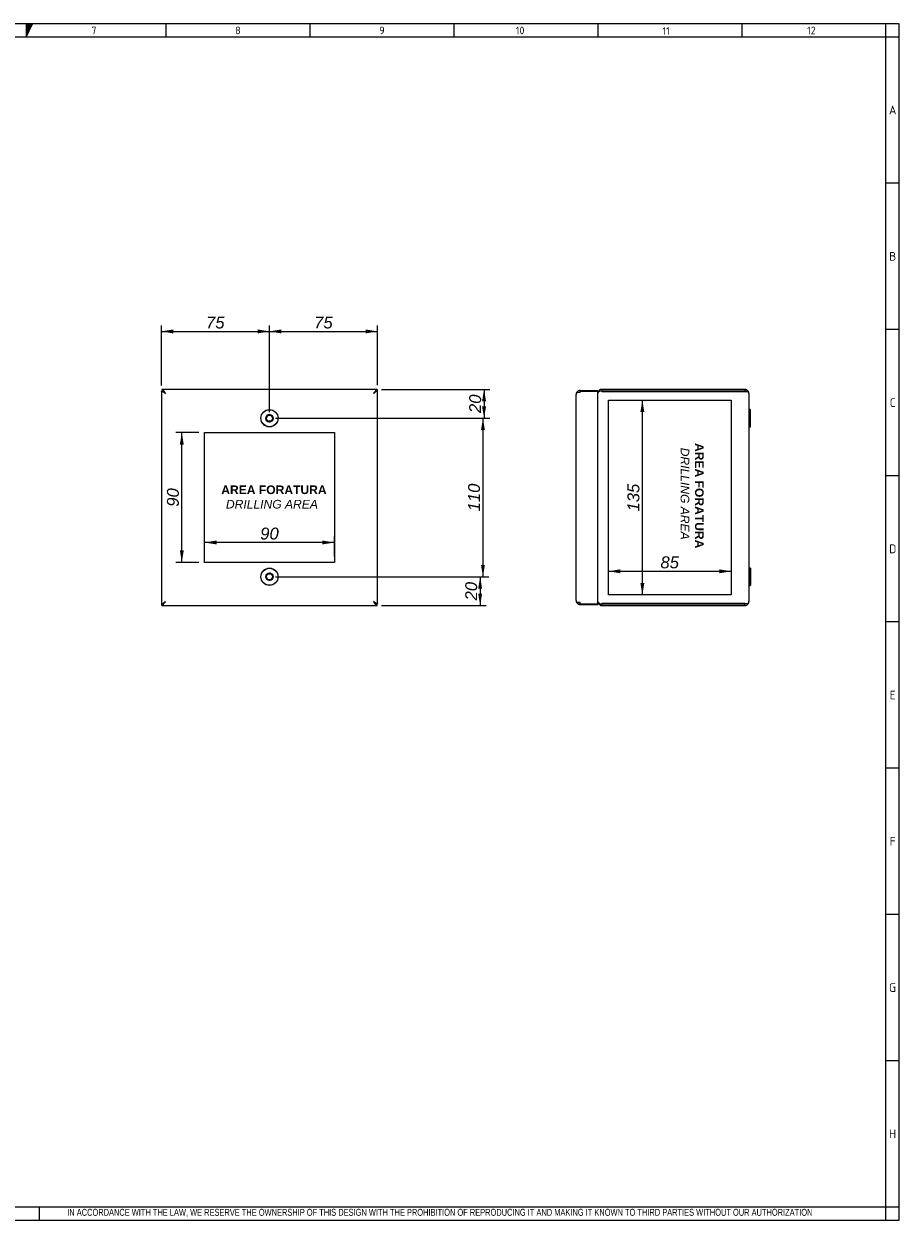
# Model space of a CAD drawing. Extents: x 6 to 412, y 11 to 288.
# Tile 3 of 3: x 210 to 412, y 11 to 288. Entities that reach past the tile are written whole.
import ezdxf
from ezdxf.lldxf.tags import DXFTag

# ---------------------------------------------------------------- set-up
doc = ezdxf.new("R2010")
doc.units = 0
doc.layers.get('0').update_dxf_attribs({"linetype": 'CONTINUOUS'})
for name, color, linetype in [('_TRANSLATION', 7, 'CONTINUOUS'), ('DEFAULT', 7, 'CONTINUOUS'), ('DV4_DEFAULT', 7, 'CONTINUOUS'), ('DV5_DEFAULT', 7, 'CONTINUOUS'), ('S0000000_02', 7, 'CONTINUOUS'), ('S0000000_12', 7, 'CONTINUOUS'), ('S0000000_13', 7, 'CONTINUOUS')]:
    doc.layers.add(name, color=color, linetype=linetype)
doc.styles.add('SEACAD_ARIAL', font='arial.ttf')
doc.styles.add('SEACAD_ARIALI', font='ariali.ttf')
tags = doc.linetypes.add('CENTER2', pattern=[28.575, 19.05, -3.175, 3.175, -3.175]).pattern_tags.tags
tags[10:11] = [DXFTag(74, 4), DXFTag(75, 0), DXFTag(340, '0'), DXFTag(46, 0.0), DXFTag(50, 0.0), DXFTag(44, 0.0), DXFTag(45, 0.0)]
tags[8:9] = [DXFTag(74, 4), DXFTag(75, 0), DXFTag(340, '0'), DXFTag(46, 0.0), DXFTag(50, 0.0), DXFTag(44, 0.0), DXFTag(45, 0.0)]
tags[6:7] = [DXFTag(74, 4), DXFTag(75, 0), DXFTag(340, '0'), DXFTag(46, 0.0), DXFTag(50, 0.0), DXFTag(44, 0.0), DXFTag(45, 0.0)]
tags[4:5] = [DXFTag(74, 4), DXFTag(75, 0), DXFTag(340, '0'), DXFTag(46, 0.0), DXFTag(50, 0.0), DXFTag(44, 0.0), DXFTag(45, 0.0)]
doc.dimstyles.new('ISO', dxfattribs={"dimtxt": 2.75, "dimasz": 2.75, "dimexe": 1.375, "dimexo": 1.375, "dimgap": 0.6875, "dimtad": 1, "dimdec": 1, "dimlfac": 3, "dimtxsty": 'SEACAD_ARIAL', "dimblk1": '_SE_FILLED', "dimblk2": '_SE_FILLED', "dimsah": 1, "dimcen": 1.375, "dimazin": 3, "dimtfac": 0.7, "dimtdec": 3, "dimtmove": 0, "dimatfit": 3})

# ---------------------------------------------------------------- blocks, each defined once
blk = doc.blocks.new('SE3')
at = {"layer": 'DV4_DEFAULT', "color": 7, "linetype": 'CENTER2'}
for p, q in [((251.47, 163.07), (251.47, 193.07)), ((251.47, 193.07), (281.47, 193.07)), ((281.47, 193.07), (281.47, 163.07)), ((281.47, 163.07), (251.47, 163.07))]:
    blk.add_line(p, q, dxfattribs=at)
at = {"layer": 'S0000000_02', "color": 7, "linetype": 'CONTINUOUS'}
for centre, radius in [((266.47, 196.4), 2), ((266.47, 196.4), 1.97), ((266.47, 196.4), 0.867), ((266.47, 196.4), 0.7), ((266.47, 159.74), 2), ((266.47, 159.74), 1.97), ((266.47, 159.74), 0.867), ((266.47, 159.74), 0.7)]:
    blk.add_circle(centre, radius, dxfattribs=at)
for centre in [(266.47, 196.4), (266.47, 159.74)]:
    blk.add_arc(centre, 0.833, 75, 15, dxfattribs=at)
at = {"layer": 'S0000000_12', "color": 7, "linetype": 'CONTINUOUS'}
for p, q in [((241.72, 202.67), (241.72, 202.67)), ((291.22, 202.67), (291.22, 202.67)), ((241.72, 153.47), (241.72, 153.47)), ((291.22, 153.47), (291.22, 153.47))]:
    blk.add_line(p, q, dxfattribs=at)
at = {"layer": 'S0000000_13', "color": 7, "linetype": 'CONTINUOUS'}
for p, q in [((241.47, 202.67), (241.87, 202.67)), ((241.47, 202.6), (241.47, 202.67)), ((241.47, 202.6), (241.47, 153.54)), ((241.47, 202.6), (241.87, 202.6)), ((241.94, 203.07), (241.6, 203.07)), ((241.6, 203.07), (241.6, 202.67)), ((241.94, 202.67), (241.6, 202.67)), ((241.87, 202.67), (242.4, 202.14)), ((242.4, 202.14), (241.87, 202.67)), ((241.87, 202.6), (241.87, 202.67)), ((241.87, 202.6), (242.4, 202.14)), ((241.94, 203.07), (241.94, 202.67)), ((291, 203.07), (241.94, 203.07)), ((241.94, 202.67), (242.4, 202.14)), ((291.07, 202.67), (290.54, 202.14)), ((291, 202.67), (290.54, 202.14)), ((290.54, 202.14), (291.07, 202.67)), ((291.07, 202.6), (290.54, 202.14)), ((291, 203.07), (291, 202.67)), ((291.34, 203.07), (291, 203.07)), ((291.34, 202.67), (291, 202.67)), ((291.07, 202.6), (291.07, 202.67)), ((291.47, 202.67), (291.07, 202.67)), ((291.47, 202.6), (291.07, 202.6)), ((291.34, 203.07), (291.34, 202.67)), ((291.47, 202.6), (291.47, 202.67)), ((291.47, 153.54), (291.47, 202.6)), ((241.47, 153.54), (241.87, 153.54)), ((241.47, 153.54), (241.47, 153.47)), ((241.47, 153.47), (241.87, 153.47)), ((241.6, 153.07), (241.6, 153.47)), ((241.6, 153.47), (241.94, 153.47)), ((241.6, 153.07), (241.94, 153.07)), ((242.4, 154), (241.87, 153.47)), ((241.87, 153.54), (242.4, 154)), ((241.87, 153.47), (242.4, 154)), ((241.87, 153.54), (241.87, 153.47)), ((241.94, 153.47), (242.4, 154)), ((241.94, 153.07), (241.94, 153.47)), ((241.94, 153.07), (291, 153.07)), ((291.07, 153.54), (290.54, 154)), ((290.54, 154), (291.07, 153.47)), ((291, 153.47), (290.54, 154)), ((291.07, 153.47), (290.54, 154)), ((291, 153.07), (291, 153.47)), ((291, 153.47), (291.34, 153.47)), ((291, 153.07), (291.34, 153.07)), ((291.47, 153.54), (291.07, 153.54)), ((291.07, 153.54), (291.07, 153.47)), ((291.47, 153.47), (291.07, 153.47)), ((291.34, 153.07), (291.34, 153.47)), ((291.47, 153.54), (291.47, 153.47))]:
    blk.add_line(p, q, dxfattribs=at)
blk = doc.blocks.new('SE4')
at = {"layer": 'DV5_DEFAULT', "color": 7, "linetype": 'CENTER2'}
for p, q in [((344.9, 155.57), (344.9, 200.57)), ((344.9, 200.57), (373.24, 200.57)), ((373.24, 200.57), (373.24, 155.57)), ((373.24, 155.57), (344.9, 155.57))]:
    blk.add_line(p, q, dxfattribs=at)
at = {"layer": 'S0000000_02', "color": 7, "linetype": 'CONTINUOUS'}
for p, q in [((377.4, 198.4), (377.37, 198.37)), ((377.4, 194.4), (377.4, 198.4)), ((377.67, 198.4), (377.4, 198.4)), ((377.67, 194.4), (377.67, 198.4)), ((377.7, 198.37), (377.67, 198.4)), ((377.7, 194.44), (377.7, 198.37)), ((377.37, 194.44), (377.4, 194.4)), ((377.4, 194.4), (377.67, 194.4)), ((377.67, 194.4), (377.7, 194.44)), ((377.4, 161.74), (377.37, 161.7)), ((377.4, 161.74), (377.4, 157.74)), ((377.67, 161.74), (377.4, 161.74)), ((377.67, 161.74), (377.67, 157.74)), ((377.7, 161.7), (377.67, 161.74)), ((377.7, 161.7), (377.7, 157.77)), ((377.37, 157.77), (377.4, 157.74)), ((377.4, 157.74), (377.67, 157.74)), ((377.67, 157.74), (377.7, 157.77))]:
    blk.add_line(p, q, dxfattribs=at)
at = {"layer": 'S0000000_12', "color": 7, "linetype": 'CONTINUOUS'}
for p, q in [((337.54, 202.42), (338.3, 202.42)), ((338.3, 202.35), (337.54, 202.35)), ((338.3, 202.82), (342.45, 202.82)), ((338.3, 202.69), (342.45, 202.69)), ((338.3, 202.35), (338.3, 202.69)), ((342.45, 202.69), (342.45, 202.82)), ((342.45, 153.45), (342.45, 202.69)), ((337.37, 154.25), (337.37, 201.89)), ((338.3, 153.79), (337.54, 153.79)), ((337.54, 153.72), (338.3, 153.72)), ((338.3, 153.45), (338.3, 153.79)), ((338.3, 153.45), (342.45, 153.45)), ((338.3, 153.32), (342.45, 153.32)), ((342.45, 153.45), (342.45, 153.32))]:
    blk.add_line(p, q, dxfattribs=at)
for centre, radius, start, end in [((338.3, 201.89), 0.933, 145.1501, 180), ((338.3, 201.89), 0.933, 90, 145.1501), ((338.3, 201.89), 0.533, 90, 119.0162), ((338.3, 154.25), 0.933, 180, 214.8499), ((338.3, 154.25), 0.933, 214.8499, 270), ((338.3, 154.25), 0.533, 240.9838, 270)]:
    blk.add_arc(centre, radius, start, end, dxfattribs=at)
for centre, start_param, end_param in [((338.3, 201.89), 2.533347, 3.141593), ((338.3, 154.25), 3.141593, 3.749838)]:
    blk.add_ellipse(centre, major_axis=(0.933, 0), ratio=0.874482, start_param=start_param, end_param=end_param, dxfattribs=at)
at = {"layer": 'S0000000_13', "color": 7, "linetype": 'CONTINUOUS'}
for p, q in [((343.37, 203.07), (343.37, 202.67)), ((376.44, 203.07), (343.37, 203.07)), ((376.44, 202.67), (343.37, 202.67)), ((343.37, 202.6), (343.37, 202.67)), ((343.37, 202.6), (376.44, 202.6)), ((376.44, 203.07), (376.44, 202.67)), ((377.2, 202.67), (376.44, 202.67)), ((376.44, 202.6), (377.2, 202.6)), ((377.37, 202.14), (377.37, 154)), ((343.37, 153.54), (343.37, 153.47)), ((376.44, 153.54), (343.37, 153.54)), ((343.37, 153.07), (343.37, 153.47)), ((343.37, 153.47), (376.44, 153.47)), ((343.37, 153.07), (376.44, 153.07)), ((376.44, 153.54), (377.2, 153.54)), ((377.2, 153.47), (376.44, 153.47)), ((376.44, 153.07), (376.44, 153.47))]:
    blk.add_line(p, q, dxfattribs=at)
for centre, radius, start, end in [((343.37, 202.14), 0.933, 90, 169.1559), ((343.37, 202.14), 0.533, 90, 94.1514), ((376.44, 202.14), 0.933, 34.8499, 90), ((376.44, 202.14), 0.533, 61.045, 90), ((376.44, 202.14), 0.933, 0, 34.8499), ((343.37, 154), 0.933, 190.8441, 270), ((343.37, 154), 0.533, 265.8486, 270), ((376.44, 154), 0.533, 270, 298.955), ((376.44, 154), 0.933, 270, 325.1501), ((376.44, 154), 0.933, 325.1501, 0)]:
    blk.add_arc(centre, radius, start, end, dxfattribs=at)
for centre, major_axis, ratio, start_param, end_param in [((343.37, 202.14), (-0.933, 0), 0.571429, 4.712389, 6.093921), ((376.44, 202.14), (-0.933, 0), 0.875, 3.141593, 3.749838), ((343.37, 154), (0.933, 0), 0.571429, 3.330857, 4.712389), ((376.44, 154), (-0.933, 0), 0.875, 2.533347, 3.141593)]:
    blk.add_ellipse(centre, major_axis=major_axis, ratio=ratio, start_param=start_param, end_param=end_param, dxfattribs=at)
blk = doc.blocks.new('DMBLK7')
at = {"layer": '_TRANSLATION', "linetype": 'CONTINUOUS'}
for points in [[(353.17, 197.82), (352.71, 200.57), (352.25, 197.82)], [(353.17, 158.32), (352.25, 158.32), (352.71, 155.57)]]:
    blk.add_hatch(color=7, dxfattribs=at).paths.add_polyline_path(points)
at = {"layer": '_TRANSLATION', "color": 7, "linetype": 'CONTINUOUS'}
blk.add_line((352.71, 155.57), (352.71, 200.57), dxfattribs=at)
at = {"layer": '_TRANSLATION', "color": 7, "linetype": 'CONTINUOUS', "style": 'SEACAD_ARIALI'}
blk.add_text('135', height=2.75, rotation=90, dxfattribs=at).set_placement((352.02, 174.83))
blk = doc.blocks.new('_SE_FILLED')
at = {"color": 0}
blk.add_line((0, 0), (-1, 0), dxfattribs=at)
blk.add_solid([(0, 0), (-1, -0.1665), (-1, 0.1665), (0, 0)], dxfattribs=at)
blk = doc.blocks.new('DMBLK8')
at = {"layer": '_TRANSLATION', "linetype": 'CONTINUOUS'}
for points in [[(347.65, 161.46), (344.9, 161), (347.65, 160.54)], [(370.49, 161.46), (370.49, 160.54), (373.24, 161)]]:
    blk.add_hatch(color=7, dxfattribs=at).paths.add_polyline_path(points)
at = {"layer": '_TRANSLATION', "color": 7, "linetype": 'CONTINUOUS'}
blk.add_line((344.9, 161), (373.24, 161), dxfattribs=at)
at = {"layer": '_TRANSLATION', "color": 7, "linetype": 'CONTINUOUS', "style": 'SEACAD_ARIALI'}
blk.add_text('85', height=2.75, dxfattribs=at).set_placement((356.9, 161.69))
blk = doc.blocks.new('DMBLK9')
at = {"layer": '_TRANSLATION', "linetype": 'CONTINUOUS'}
for points in [[(245.73, 190.32), (246.64, 190.32), (246.19, 193.07)], [(245.73, 165.82), (246.19, 163.07), (246.64, 165.82)]]:
    blk.add_hatch(color=7, dxfattribs=at).paths.add_polyline_path(points)
at = {"layer": '_TRANSLATION', "color": 7, "linetype": 'CONTINUOUS'}
for p, q in [((250.1, 193.07), (244.81, 193.07)), ((246.19, 163.07), (246.19, 193.07)), ((250.1, 163.07), (244.81, 163.07))]:
    blk.add_line(p, q, dxfattribs=at)
at = {"layer": '_TRANSLATION', "color": 7, "linetype": 'CONTINUOUS', "style": 'SEACAD_ARIALI'}
blk.add_text('90', height=2.75, rotation=90, dxfattribs=at).set_placement((245.5, 175.93))
blk = doc.blocks.new('DMBLK10')
at = {"layer": '_TRANSLATION', "linetype": 'CONTINUOUS'}
for points in [[(254.22, 168.12), (251.47, 167.66), (254.22, 167.21)], [(278.72, 168.12), (278.72, 167.21), (281.47, 167.66)]]:
    blk.add_hatch(color=7, dxfattribs=at).paths.add_polyline_path(points)
at = {"layer": '_TRANSLATION', "color": 7, "linetype": 'CONTINUOUS'}
for p, q in [((251.47, 164.44), (251.47, 169.04)), ((281.47, 164.44), (281.47, 169.04)), ((281.47, 167.66), (251.47, 167.66))]:
    blk.add_line(p, q, dxfattribs=at)
at = {"layer": '_TRANSLATION', "color": 7, "linetype": 'CONTINUOUS', "style": 'SEACAD_ARIALI'}
blk.add_text('90', height=2.75, dxfattribs=at).set_placement((264.33, 168.35))
blk = doc.blocks.new('DMBLK11')
at = {"layer": '_TRANSLATION', "linetype": 'CONTINUOUS'}
for points in [[(244.22, 216.93), (241.47, 216.48), (244.22, 216.02)], [(263.72, 216.93), (263.72, 216.02), (266.47, 216.48)]]:
    blk.add_hatch(color=7, dxfattribs=at).paths.add_polyline_path(points)
at = {"layer": '_TRANSLATION', "color": 7, "linetype": 'CONTINUOUS'}
for p, q in [((241.47, 203.98), (241.47, 217.85)), ((241.47, 216.48), (266.47, 216.48)), ((266.47, 204.44), (266.47, 217.85))]:
    blk.add_line(p, q, dxfattribs=at)
at = {"layer": '_TRANSLATION', "color": 7, "linetype": 'CONTINUOUS', "style": 'SEACAD_ARIALI'}
blk.add_text('75', height=2.75, dxfattribs=at).set_placement((251.8, 217.16))
blk = doc.blocks.new('DMBLK12')
at = {"layer": '_TRANSLATION', "linetype": 'CONTINUOUS'}
for points in [[(269.22, 216.93), (266.47, 216.48), (269.22, 216.02)], [(288.72, 216.93), (288.72, 216.02), (291.47, 216.48)]]:
    blk.add_hatch(color=7, dxfattribs=at).paths.add_polyline_path(points)
at = {"layer": '_TRANSLATION', "color": 7, "linetype": 'CONTINUOUS'}
for p, q in [((266.47, 197.78), (266.47, 217.85)), ((266.47, 216.48), (291.47, 216.48)), ((291.47, 204.04), (291.47, 217.85))]:
    blk.add_line(p, q, dxfattribs=at)
at = {"layer": '_TRANSLATION', "color": 7, "linetype": 'CONTINUOUS', "style": 'SEACAD_ARIALI'}
blk.add_text('75', height=2.75, dxfattribs=at).set_placement((276.8, 217.16))
blk = doc.blocks.new('DMBLK13')
at = {"layer": '_TRANSLATION', "linetype": 'CONTINUOUS'}
for points in [[(316.56, 200.32), (316.1, 203.07), (315.64, 200.32)], [(316.56, 199.15), (315.64, 199.15), (316.1, 196.4)]]:
    blk.add_hatch(color=7, dxfattribs=at).paths.add_polyline_path(points)
at = {"layer": '_TRANSLATION', "color": 7, "linetype": 'CONTINUOUS'}
for p, q in [((292.38, 203.07), (317.47, 203.07)), ((316.1, 203.07), (316.1, 196.4)), ((267.85, 196.4), (317.47, 196.4))]:
    blk.add_line(p, q, dxfattribs=at)
at = {"layer": '_TRANSLATION', "color": 7, "linetype": 'CONTINUOUS', "style": 'SEACAD_ARIALI'}
blk.add_text('20', height=2.75, rotation=90, dxfattribs=at).set_placement((315.41, 197.6))
blk = doc.blocks.new('DMBLK14')
at = {"layer": '_TRANSLATION', "linetype": 'CONTINUOUS'}
for points in [[(316.3, 193.65), (315.84, 196.4), (315.38, 193.65)], [(316.3, 162.49), (315.38, 162.49), (315.84, 159.74)]]:
    blk.add_hatch(color=7, dxfattribs=at).paths.add_polyline_path(points)
at = {"layer": '_TRANSLATION', "color": 7, "linetype": 'CONTINUOUS'}
for p, q in [((267.85, 196.4), (317.21, 196.4)), ((315.84, 196.4), (315.84, 159.74)), ((267.85, 159.74), (317.21, 159.74))]:
    blk.add_line(p, q, dxfattribs=at)
at = {"layer": '_TRANSLATION', "color": 7, "linetype": 'CONTINUOUS', "style": 'SEACAD_ARIALI'}
blk.add_text('110', height=2.75, rotation=90, dxfattribs=at).set_placement((315.15, 174.86))
blk = doc.blocks.new('DMBLK15')
at = {"layer": '_TRANSLATION', "linetype": 'CONTINUOUS'}
for points in [[(315.64, 156.99), (315.19, 159.74), (314.73, 156.99)], [(315.64, 155.82), (314.73, 155.82), (315.19, 153.07)]]:
    blk.add_hatch(color=7, dxfattribs=at).paths.add_polyline_path(points)
at = {"layer": '_TRANSLATION', "color": 7, "linetype": 'CONTINUOUS'}
for p, q in [((267.85, 159.74), (316.56, 159.74)), ((315.19, 159.74), (315.19, 153.07)), ((292.38, 153.07), (316.56, 153.07))]:
    blk.add_line(p, q, dxfattribs=at)
at = {"layer": '_TRANSLATION', "color": 7, "linetype": 'CONTINUOUS', "style": 'SEACAD_ARIALI'}
blk.add_text('20', height=2.75, rotation=90, dxfattribs=at).set_placement((314.5, 154.26))

msp = doc.modelspace()

# ---------------------------------------------------------------- hatches: boundary and pattern name
at = {"linetype": 'CONTINUOUS'}
msp.add_hatch(color=7, dxfattribs=at).paths.add_polyline_path([(210.173, 287.588), (210.173, 284.56), (211.687, 287.588)])

# ---------------------------------------------------------------- linework, layer by layer
at = {"color": 7, "linetype": 'CONTINUOUS'}
for p, q in [((412.092, 287.588), (6.234, 287.588)), ((242.48, 287.588), (242.48, 284.56)), ((275.797, 287.588), (275.797, 284.56)), ((309.113, 287.588), (309.113, 284.56)), ((342.43, 287.588), (342.43, 284.56)), ((375.747, 287.588), (375.747, 284.56)), ((412.092, 10.959), (412.092, 287.588)), ((412.092, 250.738), (409.063, 250.738)), ((412.092, 216.917), (409.063, 216.917)), ((412.092, 183.095), (409.063, 183.095)), ((412.092, 149.274), (409.063, 149.274)), ((412.092, 115.452), (409.063, 115.452)), ((412.092, 81.631), (409.063, 81.631)), ((412.092, 47.809), (409.063, 47.809)), ((213.272, 10.954), (213.272, 13.983)), ((6.234, 10.959), (412.092, 10.959))]:
    msp.add_line(p, q, dxfattribs=at)
msp.add_lwpolyline([(210.173, 287.588), (210.173, 284.56), (211.687, 287.588), (210.173, 287.588)], dxfattribs=at)
at = {"layer": 'DEFAULT', "color": 7, "linetype": 'CONTINUOUS'}
for p, q in [((409.063, 10.959), (409.063, 287.588)), ((412.092, 284.56), (6.234, 284.56)), ((6.234, 13.988), (412.092, 13.988))]:
    msp.add_line(p, q, dxfattribs=at)

# ---------------------------------------------------------------- block references
at = {"layer": '_TRANSLATION'}
for name in ['SE3', 'SE4']:
    msp.add_blockref(name, (0, 0), dxfattribs=at)

# ---------------------------------------------------------------- texts
for s, insert, char_height, width, attachment_point in [('{\\fSolid Edge ANSI|b0||i0||c0|p34;\\C7;\\H1.766793;\\W1.;7}', (225.852, 285.196), 1.76679, 1.98765, 8), ('{\\fSolid Edge ANSI|b0||i0||c0|p34;\\C7;\\H1.766793;\\W1.;8}', (259.168, 285.196), 1.76679, 1.98765, 8), ('{\\fSolid Edge ANSI|b0||i0||c0|p34;\\C7;\\H1.766793;\\W1.;9}', (292.485, 285.196), 1.76679, 1.98765, 8), ('{\\fSolid Edge ANSI|b0||i0||c0|p34;\\C7;\\H1.766793;\\W1.;10}', (324.438, 285.196), 1.76679, 11.1986, 8), ('{\\fSolid Edge ANSI|b0||i0||c0|p34;\\C7;\\H1.766793;\\W1.;11}', (358.218, 285.073), 1.76679, 10.09104, 8), ('{\\fSolid Edge ANSI|b0||i0||c0|p34;\\C7;\\H1.766793;\\W1.;12}', (391.814, 285.196), 1.76679, 8.86043, 8), ('{\\fSolid Edge ANSI|b0||i0||c0|p34;\\C7;\\H2.019192;\\W1.;A}', (410.612, 266.645), 2.01919, 2.2716, 8), ('{\\fSolid Edge ANSI|b0||i0||c0|p34;\\C7;\\H2.019192;\\W1.;B}', (410.616, 232.824), 2.01919, 2.524, 8), ('{\\fSolid Edge ANSI|b0||i0||c0|p34;\\C7;\\H2.019192;\\W1.;C}', (410.614, 199.002), 2.01919, 2.3978, 8), ('{\\fSolid Edge ANSI|b0||i0||c0|p34;\\C7;\\H2.019192;\\W1.;D}', (410.616, 165.181), 2.01919, 2.524, 8), ('{\\fSolid Edge ANSI|b0||i0||c0|p34;\\C7;\\H2.019192;\\W1.;E}', (410.614, 131.359), 2.01919, 2.3978, 8), ('{\\fSolid Edge ANSI|b0||i0||c0|p34;\\C7;\\H2.019192;\\W1.;F}', (410.612, 97.538), 2.01919, 2.2716, 8), ('{\\fSolid Edge ANSI|b0||i0||c0|p34;\\C7;\\H2.019192;\\W1.;G}', (410.586, 63.716), 2.01919, 2.5871, 8), ('{\\fSolid Edge ANSI|b0||i0||c0|p34;\\C7;\\H2.019192;\\W1.;H}', (410.588, 29.895), 2.01919, 2.7133, 8), ('{\\fArial Narrow|b0||i0||c0|p34;\\C7;\\H1.6;\\W0.94;IN ACCORDANCE WITH THE LAW, WE RESERVE THE OWNERSHIP OF THIS DESIGN WITH THE PROHIBITION OF REPRODUCING IT AND MAKING IT KNOWN TO THIRD PARTIES WITHOUT OUR AUTHORIZATION}', (219.688, 11.652), 1.6, 181.99571, 7)]:
    msp.add_mtext(s, dxfattribs=dict(insert=insert, char_height=char_height, width=width, attachment_point=attachment_point))
at = {"layer": '_TRANSLATION', "insert": (364.216, 178.946), "char_height": 2.4, "width": 27.97083, "attachment_point": 5, "rotation": 270}
msp.add_mtext('{\\fArial|b0||i0||c0|p34;\\C7;\\H2.4;\\W1.; }{\\fArial|b1||i0||c0|p34;\\C7;\\H2.;\\W1.;AREA FORATURA \\P}{\\fArial|b0||i1||c0|p34;\\C7;\\H2.;\\W1.;DRILLING AREA}', dxfattribs=at)
at = {"layer": '_TRANSLATION', "insert": (267.031, 178.173), "char_height": 2.4, "width": 27.97083, "attachment_point": 5}
msp.add_mtext('{\\fArial|b0||i0||c0|p34;\\C7;\\H2.4;\\W1.; }{\\fArial|b1||i0||c0|p34;\\C7;\\H2.;\\W1.;AREA FORATURA \\P}{\\fArial|b0||i1||c0|p34;\\C7;\\H2.;\\W1.;DRILLING AREA}', dxfattribs=at)

# ---------------------------------------------------------------- dimensions: what is measured, and where the dimension line sits
at = {"layer": '_TRANSLATION', "color": 7, "linetype": 'CONTINUOUS'}
for base, p1, p2, picture, middle in [((266.47, 216.476), (241.47, 202.603), (266.47, 203.07), 'DMBLK11', (253.97, 216.476)), ((291.47, 216.476), (266.47, 196.403), (291.47, 202.603), 'DMBLK12', (278.97, 216.476)), ((251.47, 167.664), (281.47, 163.07), (251.47, 163.07), 'DMBLK10', (266.47, 167.664))]:
    dim = msp.add_linear_dim(base=base, p1=p1, p2=p2, text='\\A1;<>', dimstyle='ISO', dxfattribs=at)
    dim.commit()
    dim.dimension.update_dxf_attribs({"geometry": picture, "text_midpoint": middle, "dimtype": 160})
for base, p1, p2, angle, picture, middle, dimtype in [((316.098, 196.403), (291.003, 203.07), (266.47, 196.403), 90, 'DMBLK13', (316.098, 199.736), 160), ((352.708, 155.57), (344.902, 155.57), (344.902, 200.57), 90, 'DMBLK7', (352.708, 178.07), 161), ((315.84, 196.403), (266.47, 196.403), (266.47, 159.736), 270, 'DMBLK14', (315.84, 178.07), 161), ((246.187, 163.07), (251.47, 163.07), (251.47, 193.07), 90, 'DMBLK9', (246.187, 178.07), 161), ((344.902, 161.001), (344.902, 155.57), (373.235, 155.57), 0, 'DMBLK8', (359.068, 161.001), 161), ((315.185, 153.07), (266.47, 159.736), (291.003, 153.07), 90, 'DMBLK15', (315.185, 156.403), 160)]:
    dim = msp.add_linear_dim(base=base, p1=p1, p2=p2, angle=angle, text='\\A1;<>', dimstyle='ISO', dxfattribs=at)
    dim.commit()
    dim.dimension.update_dxf_attribs({"geometry": picture, "text_midpoint": middle, "dimtype": dimtype})

doc.saveas('drawing.dxf')
